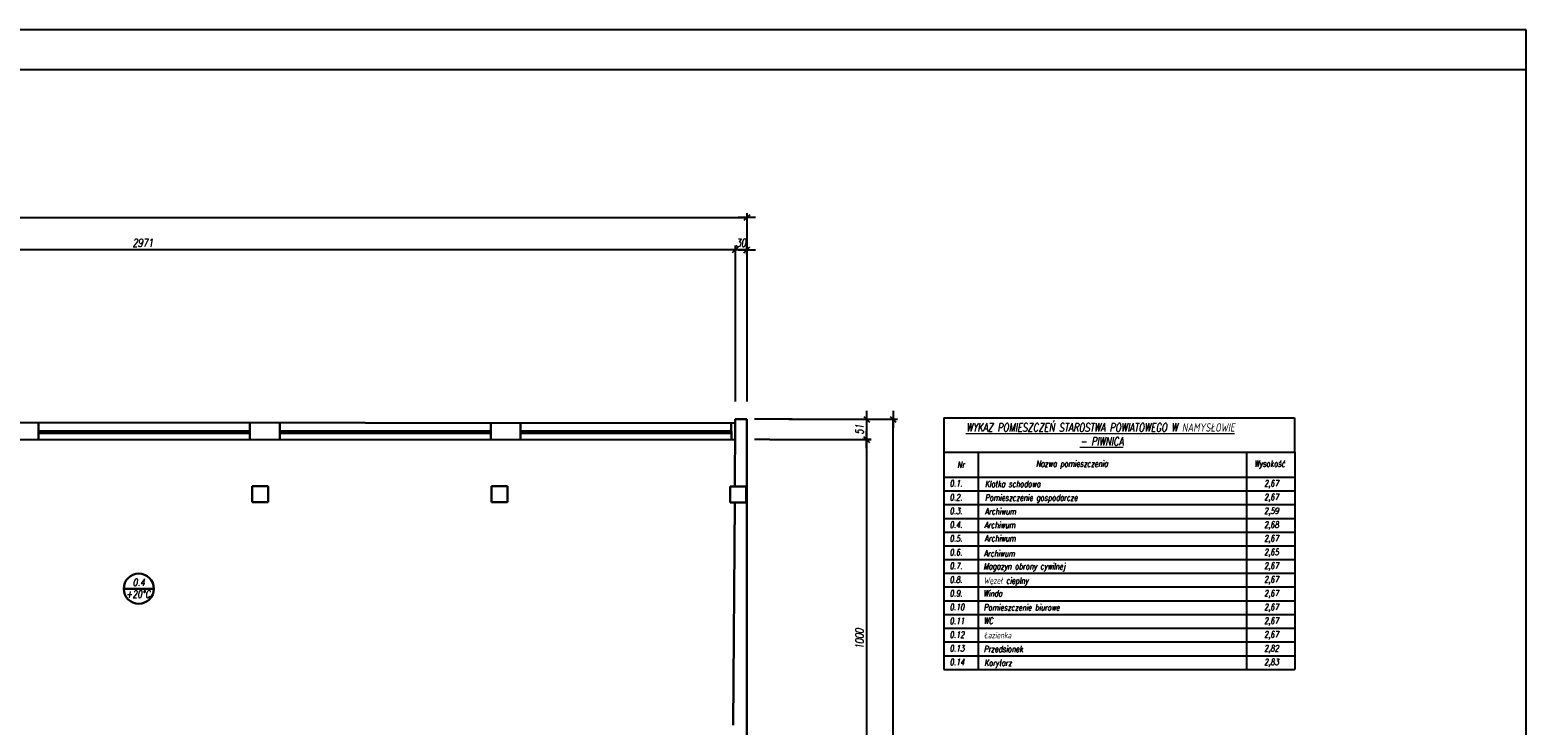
# Model space of a CAD drawing. Header units: inches. Extents: x 1464 to 9264, y -7670 to 9130.
# Tile 27 of 27: x 5512 to 9264, y 7387 to 9130. Entities that reach past the tile are written whole.
import ezdxf

# ---------------------------------------------------------------- set-up
doc = ezdxf.new("R2010")
doc.units = ezdxf.units.IN
doc.header["$MEASUREMENT"] = 0
for name, color, linetype, lineweight in [('BUDOWLANKA', 50, 'Continuous', 30), ('koncepcja opis', 130, 'Continuous', 13), ('opisy', 130, 'Continuous', 9)]:
    doc.layers.add(name, color=color, linetype=linetype, lineweight=lineweight)
doc.layers.add('RAMKA', color=3, linetype='Continuous')
doc.layers.add('wymiar', color=130, linetype='Continuous')
doc.styles.add('100-K-S', font='simplex.shx', dxfattribs={"width": 0.8, "oblique": 10, "height": 20})
doc.styles.add('standard 100', font='simplex.shx', dxfattribs={"width": 0.75, "oblique": 10, "height": 20})
doc.styles.add('standard 50', font='simplex.shx', dxfattribs={"width": 0.75, "oblique": 10, "height": 10})
doc.dimstyles.new('1 100', dxfattribs={"dimscale": 2, "dimtxt": 20, "dimasz": 0.9, "dimexe": 10, "dimexo": 35, "dimgap": 4, "dimtad": 1, "dimdec": 0, "dimrnd": 0.5, "dimtxsty": 'standard 100', "dimblk": 'zasieczka', "dimcen": 2.5, "dimdle": 25, "dimse1": 1, "dimse2": 1, "dimclrd": 256, "dimclre": 5, "dimclrt": 256, "dimadec": 5, "dimazin": 3, "dimtfac": 1, "dimtdec": 0, "dimtix": 1, "dimtmove": 0, "dimatfit": 3, "dimldrblk": 'CLOSEDBLANK', "dimfxl": 1, "dimlwd": -1, "dimlwe": 18, "dimarcsym": 0})

# ---------------------------------------------------------------- blocks, each defined once
blk = doc.blocks.new('zasieczka')
at = {"linetype": 'Continuous'}
for p, q in [((12, 0), (-12, 0)), ((4.1, 4.1), (-4.1, -4.1)), ((0, 6.2), (0, -6.2))]:
    blk.add_line(p, q, dxfattribs=at)
blk = doc.blocks.new('*D965')
at = {"layer": 'Defpoints', "color": 0}
for p in [(3996.2, 6969.1), (3966.8, 6918.1), (4296.6, 6918.1)]:
    blk.add_point(p, dxfattribs=at)
at = {"layer": 'wymiar'}
blk.add_line((4296.6, 6967.3), (4296.6, 6919.9), dxfattribs=at)
at = {"layer": 'wymiar', "xscale": 1.799999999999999, "yscale": 1.799999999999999, "zscale": 1.799999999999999}
for p, rotation in [((4296.6, 6969.1), 90), ((4296.6, 6918.1), 270)]:
    blk.add_blockref('zasieczka', p, dxfattribs=dict(at, rotation=rotation))
at = {"layer": 'wymiar', "insert": (4278.6, 6943.6), "char_height": 20, "attachment_point": 5, "rotation": 90, "style": 'standard 100'}
blk.add_mtext('51', dxfattribs=at)
blk = doc.blocks.new('_ClosedBlank')
at = {"color": 0, "linetype": 'ByBlock', "lineweight": -2}
for p, q in [((-1, 0.2), (0, 0)), ((-1, 0.2), (-1, -0.2)), ((0, 0), (-1, -0.2))]:
    blk.add_line(p, q, dxfattribs=at)
blk = doc.blocks.new('*D966')
at = {"layer": 'Defpoints', "color": 0}
for p in [(3966.8, 6918.1), (3959.5, 5918.7), (4296.6, 5918.7)]:
    blk.add_point(p, dxfattribs=at)
at = {"layer": 'wymiar'}
blk.add_line((4296.6, 6916.3), (4296.6, 5920.5), dxfattribs=at)
at = {"layer": 'wymiar', "xscale": 1.799999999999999, "yscale": 1.799999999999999, "zscale": 1.799999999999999}
for p, rotation in [((4296.6, 6918.1), 90), ((4296.6, 5918.7), 270)]:
    blk.add_blockref('zasieczka', p, dxfattribs=dict(at, rotation=rotation))
at = {"layer": 'wymiar', "insert": (4278.6, 6418.4), "char_height": 20, "attachment_point": 5, "rotation": 90, "style": 'standard 100'}
blk.add_mtext('1000', dxfattribs=at)
blk = doc.blocks.new('*D954')
at = {"layer": 'Defpoints', "color": 0}
for p in [(3922.2, 6969.1), (4362.8, 6969.1), (3922.2, 4794.8)]:
    blk.add_point(p, dxfattribs=at)
at = {"layer": 'wymiar'}
blk.add_line((4362.8, 4796.6), (4362.8, 6967.3), dxfattribs=at)
at = {"layer": 'wymiar', "xscale": 1.799999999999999, "yscale": 1.799999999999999, "zscale": 1.799999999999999}
for p, rotation in [((4362.8, 6969.1), 90), ((4362.8, 4794.8), 270)]:
    blk.add_blockref('zasieczka', p, dxfattribs=dict(at, rotation=rotation))
at = {"layer": 'wymiar', "insert": (4344.8, 5882), "char_height": 20, "attachment_point": 5, "rotation": 90, "style": 'standard 100'}
blk.add_mtext('2175', dxfattribs=at)
blk = doc.blocks.new('*D970')
at = {"layer": 'Defpoints', "color": 0}
for p in [(3966.8, 7393.9), (3996.2, 6969.1), (3966.8, 6918.1)]:
    blk.add_point(p, dxfattribs=at)
at = {"layer": 'wymiar'}
for p, q in [((3965, 7393.9), (3963.2, 7393.9)), ((3996.2, 7393.9), (3966.8, 7393.9)), ((3998, 7393.9), (3999.8, 7393.9))]:
    blk.add_line(p, q, dxfattribs=at)
at = {"layer": 'wymiar', "xscale": 1.799999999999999, "yscale": 1.799999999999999, "zscale": 1.799999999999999}
blk.add_blockref('zasieczka', (3966.8, 7393.9), dxfattribs=at)
at = {"layer": 'wymiar', "xscale": 1.799999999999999, "yscale": 1.799999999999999, "zscale": 1.799999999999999, "rotation": 180}
blk.add_blockref('zasieczka', (3996.2, 7393.9), dxfattribs=at)
at = {"layer": 'wymiar', "insert": (3981.5, 7411.9), "char_height": 20, "attachment_point": 5, "style": 'standard 100'}
blk.add_mtext('30', dxfattribs=at)
blk = doc.blocks.new('*D971')
at = {"layer": 'Defpoints', "color": 0}
for p in [(996, 7393.9), (996, 6917.5), (3966.8, 6918.1)]:
    blk.add_point(p, dxfattribs=at)
at = {"layer": 'wymiar'}
blk.add_line((3965, 7393.9), (997.8, 7393.9), dxfattribs=at)
at = {"layer": 'wymiar', "xscale": 1.799999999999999, "yscale": 1.799999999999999, "zscale": 1.799999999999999, "rotation": 180}
blk.add_blockref('zasieczka', (996, 7393.9), dxfattribs=at)
at = {"layer": 'wymiar', "xscale": 1.799999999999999, "yscale": 1.799999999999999, "zscale": 1.799999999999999}
blk.add_blockref('zasieczka', (3966.8, 7393.9), dxfattribs=at)
at = {"layer": 'wymiar', "insert": (2481.4, 7411.9), "char_height": 20, "attachment_point": 5, "style": 'standard 100'}
blk.add_mtext('2971', dxfattribs=at)
blk = doc.blocks.new('*D975')
at = {"layer": 'Defpoints', "color": 0}
for p in [(3996.2, 7474.9), (-257.1, 6968.2), (3996.2, 6969.1)]:
    blk.add_point(p, dxfattribs=at)
at = {"layer": 'wymiar'}
blk.add_line((-255.3, 7474.9), (3994.4, 7474.9), dxfattribs=at)
at = {"layer": 'wymiar', "xscale": 1.799999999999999, "yscale": 1.799999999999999, "zscale": 1.799999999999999, "rotation": 180}
blk.add_blockref('zasieczka', (-257.1, 7474.9), dxfattribs=at)
at = {"layer": 'wymiar', "xscale": 1.799999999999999, "yscale": 1.799999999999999, "zscale": 1.799999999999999}
blk.add_blockref('zasieczka', (3996.2, 7474.9), dxfattribs=at)
at = {"layer": 'wymiar', "insert": (1869.6, 7492.9), "char_height": 20, "attachment_point": 5, "style": 'standard 100'}
blk.add_mtext('4254', dxfattribs=at)
blk = doc.blocks.new('A$C36685AB7')
at = {"layer": 'BUDOWLANKA'}
for p, q in [((2826.7, 15815.8), (5816.8, 15814)), ((4069.4, 15815), (4069.4, 15772.1)), ((4599.2, 15793.6), (4599.2, 15814.7)), ((4599.2, 15814.7), (4599.2, 15772.2)), ((4675, 15772.2), (4675.1, 15814.7)), ((5203.9, 15793.4), (5203.9, 15814.3)), ((5203.9, 15814.3), (5204, 15772.3)), ((5278, 15793.3), (5278, 15814.3)), ((5278, 15814.3), (5278, 15772.3)), ((5807, 15793.3), (5807, 15814)), ((5807, 15814), (5807.1, 15772.4)), ((5816.8, 15814), (5815.8, 15655)), ((5846, 15823.5), (5816.8, 15823.5)), ((5816.8, 15823.5), (5816.8, 15814)), ((5846, 13649.1), (5846, 15823.5)), ((1634.9, 15771.6), (5816.6, 15772.5)), ((4069.4, 15793.6), (4599.2, 15793.6)), ((4069.4, 15788.6), (4599.2, 15788.6)), ((4675, 15793.5), (4675, 15772.2)), ((4675, 15793.4), (5203.9, 15793.4)), ((4675, 15788.4), (5203.9, 15788.4)), ((5278, 15793.3), (5807, 15793.3)), ((5278, 15788.3), (5807, 15788.3)), ((4645.3, 15655.8), (4605.3, 15655.8)), ((4605.3, 15655.8), (4605.3, 15615.8)), ((4645.3, 15615.8), (4645.3, 15655.8)), ((5245.9, 15655.8), (5205.9, 15655.8)), ((5205.9, 15655.8), (5205.9, 15615.8)), ((5245.9, 15615.8), (5245.9, 15655.8)), ((5844.5, 15655), (5804.5, 15655)), ((5804.5, 15655), (5804.5, 15615)), ((5844.5, 15615), (5844.5, 15655)), ((4605.3, 15615.8), (4645.3, 15615.8)), ((5205.9, 15615.8), (5245.9, 15615.8)), ((5804.5, 15615), (5844.5, 15615)), ((5815.6, 15615), (5812, 15056.7))]:
    blk.add_line(p, q, dxfattribs=at)
at = {"layer": 'koncepcja opis', "lineweight": -2}
for p, q in [((6339.6, 15826.9), (6566.4, 15826.9)), ((6339.6, 15826.9), (6339.6, 15740.6)), ((6566.4, 15826.9), (6961, 15826.9)), ((6961, 15826.9), (7219.7, 15826.9)), ((7219.7, 15826.9), (7219.7, 15740.6)), ((6339.6, 15740.6), (6425.8, 15740.6)), ((6339.6, 15740.6), (6339.6, 15678.5)), ((6425.8, 15740.6), (7099.1, 15740.6)), ((6425.8, 15740.6), (6425.8, 15678.5)), ((7081.7, 15740.6), (7219.7, 15740.6)), ((7099.1, 15740.6), (7219.8, 15740.6)), ((7099.1, 15740.6), (7099.1, 15678.5)), ((7219.8, 15740.6), (7219.8, 15678.5)), ((6339.6, 15678.5), (6425.8, 15678.5)), ((6339.6, 15678.5), (6339.6, 15644)), ((6425.8, 15678.5), (7099.1, 15678.5)), ((6425.8, 15678.5), (6425.8, 15644)), ((7099.1, 15678.5), (7219.8, 15678.5)), ((7099.1, 15678.5), (7099.1, 15644)), ((7219.8, 15678.5), (7219.8, 15644)), ((6339.6, 15644), (6425.8, 15644)), ((6339.6, 15644), (6339.6, 15609.5)), ((6339.6, 15609.5), (6425.8, 15609.5)), ((6339.6, 15609.5), (6339.6, 15575)), ((6425.8, 15644), (7099.1, 15644)), ((6425.8, 15644), (6425.8, 15609.5)), ((6425.8, 15609.5), (7099.1, 15609.5)), ((6425.8, 15609.5), (6425.8, 15575)), ((7099.1, 15644), (7219.8, 15644)), ((7099.1, 15644), (7099.1, 15609.5)), ((7099.1, 15609.5), (7219.8, 15609.5)), ((7099.1, 15609.5), (7099.1, 15575)), ((7219.8, 15644), (7219.8, 15575)), ((6339.6, 15575), (6425.8, 15575)), ((6339.6, 15575), (6339.6, 15540.5)), ((6425.8, 15575), (7099.1, 15575)), ((6425.8, 15575), (6425.8, 15540.5)), ((7099.1, 15575), (7219.8, 15575)), ((7099.1, 15575), (7099.1, 15540.5)), ((7219.8, 15575), (7219.8, 15540.5)), ((6339.6, 15540.5), (6425.8, 15540.5)), ((6339.6, 15540.5), (6339.6, 15471.9)), ((6425.8, 15540.5), (7099.1, 15540.5)), ((6425.8, 15540.5), (6425.8, 15471.9)), ((7099.1, 15540.5), (7219.8, 15540.5)), ((7099.1, 15540.5), (7099.1, 15471.9)), ((7219.8, 15540.5), (7219.8, 15471.9)), ((6339.6, 15506), (6425.8, 15506)), ((6425.8, 15506), (7099.1, 15506)), ((7099.1, 15506), (7219.8, 15506)), ((6339.6, 15471.9), (6339.6, 15437.4)), ((6339.6, 15471.9), (6425.8, 15471.9)), ((6425.8, 15471.9), (6425.8, 15437.4)), ((6425.8, 15471.9), (7099.1, 15471.9)), ((7099.1, 15471.9), (7099.1, 15437.4)), ((7099.1, 15471.9), (7219.8, 15471.9)), ((7219.8, 15471.9), (7219.8, 15437.4)), ((6339.6, 15437.4), (6425.8, 15437.4)), ((6339.6, 15437.4), (6339.6, 15402.9)), ((6425.8, 15437.4), (7099.1, 15437.4)), ((6425.8, 15437.4), (6425.8, 15402.9)), ((7099.1, 15437.4), (7219.8, 15437.4)), ((7099.1, 15437.4), (7099.1, 15402.9)), ((7219.8, 15437.4), (7219.8, 15368.4)), ((6339.6, 15402.9), (6425.8, 15402.9)), ((6339.6, 15402.9), (6339.6, 15368.4)), ((6425.8, 15402.9), (7099.1, 15402.9)), ((6425.8, 15402.9), (6425.8, 15195.9)), ((7099.1, 15402.9), (7219.8, 15402.9)), ((7099.1, 15402.9), (7099.1, 15195.9)), ((6339.6, 15368.4), (6425.8, 15368.4)), ((6339.6, 15368.4), (6339.6, 15195.9)), ((6425.8, 15368.4), (7099.1, 15368.4)), ((7099.1, 15368.4), (7219.8, 15368.4)), ((7219.8, 15368.4), (7219.8, 15195.9)), ((6339.6, 15333.9), (6425.8, 15333.9)), ((6425.8, 15333.9), (7099.1, 15333.9)), ((7099.1, 15333.9), (7219.8, 15333.9)), ((6339.6, 15299.4), (6425.8, 15299.4)), ((6339.6, 15299.4), (7099.1, 15299.4)), ((7052.6, 15299.4), (7219.8, 15299.4)), ((6339.6, 15264.9), (6425.8, 15264.9)), ((6425.8, 15264.9), (7099.1, 15264.9)), ((7099.1, 15264.9), (7219.8, 15264.9)), ((6339.6, 15230.4), (6425.8, 15230.4)), ((6339.6, 15195.9), (6425.8, 15195.9)), ((6425.8, 15230.4), (7099.1, 15230.4)), ((6425.8, 15195.9), (7099.1, 15195.9)), ((7099.1, 15230.4), (7219.8, 15230.4)), ((7099.1, 15195.9), (7219.8, 15195.9))]:
    blk.add_line(p, q, dxfattribs=at)
at = {"layer": 'opisy', "lineweight": 30}
blk.add_line((4358.9, 15398.5), (4283.3, 15398.5), dxfattribs=at)
blk.add_circle((4321.1, 15398.5), 37.8, dxfattribs=at)
at = {"layer": 'RAMKA'}
for p, q in [((7800, 16800), (0, 16800)), ((7800, 12600), (7800, 16800)), ((7800, 16700), (0, 16700))]:
    blk.add_line(p, q, dxfattribs=at)
at = {"layer": 'wymiar'}
for p, q in [((5846, 16329.3), (5846, 15867.9)), ((5816.6, 16248.2), (5816.6, 15867.9)), ((5959.3, 15823.5), (5864.8, 15823.5)), ((5950.9, 15823.5), (6223.8, 15823.5)), ((5903.9, 15772.5), (5864.8, 15772.5)), ((5903.9, 15772.5), (6146.3, 15772.5))]:
    blk.add_line(p, q, dxfattribs=at)
at = {"layer": 'koncepcja opis', "oblique": 10, "width": 0.738606}
for s, height, style, p in [('%%UWYKAZ POMIESZCZEŃ STAROSTWA POWIATOWEGO W NAMYSŁOWIE', 21.019, 'standard 100', (6396.1, 15792.4)), ('%%U- PIWNICA', 21.019, 'standard 100', (6681.4, 15757.5)), ('Nazwa pomieszczenia', 15.764, 'standard 50', (6570.9, 15704.4)), ('Wysokość', 15.76, 'standard 50', (7118.3, 15704.4)), ('Nr', 15.76, 'standard 50', (6373.5, 15701.8)), ('0.1.', 15.76, 'standard 50', (6354.6, 15654.6)), ('Klatka schodowa', 15.764, 'standard 50', (6443.1, 15653.5)), ('2,67', 15.76, 'standard 50', (7143, 15655)), ('0.2.     ', 15.76, 'standard 50', (6354.6, 15620.1)), ('Pomieszczenie gospodarcze', 15.764, 'standard 50', (6443.1, 15619)), ('2,67', 15.76, 'standard 50', (7143, 15620.5)), ('0.3.', 15.76, 'standard 50', (6354.6, 15585.6)), ('Archiwum', 15.76, 'standard 50', (6443.1, 15584.5)), ('2,59', 15.76, 'standard 50', (7143, 15586)), ('0.4.', 15.76, 'standard 50', (6354.6, 15551.1)), ('Archiwum', 15.76, 'standard 50', (6441.6, 15550.4)), ('Archiwum', 15.76, 'standard 50', (6442.3, 15517)), ('2,68', 15.76, 'standard 50', (7143, 15551.5)), ('2,67', 15.76, 'standard 50', (7143, 15517)), ('0.5.', 15.76, 'standard 50', (6354.6, 15516.6)), ('0.6.', 15.76, 'standard 50', (6354.6, 15482.1)), ('Archiwum', 15.76, 'standard 50', (6440.3, 15479.1)), ('2,65', 15.76, 'standard 50', (7143, 15482.5)), ('0.7.', 15.76, 'standard 50', (6354.6, 15448)), ('Magazyn obrony cywilnej', 15.764, 'standard 50', (6439.3, 15447)), ('2,67', 15.76, 'standard 50', (7143, 15448.4)), ('0.8.', 15.76, 'standard 50', (6354.6, 15413.5)), ('Węzeł cieplny', 15.764, 'standard 50', (6440.4, 15411)), ('2,67', 15.76, 'standard 50', (7143, 15413.9)), ('0.9.', 15.76, 'standard 50', (6354.6, 15379)), ('Winda', 15.76, 'standard 50', (6439.2, 15378.7)), ('2,67', 15.76, 'standard 50', (7143, 15379.4)), ('0.10', 15.76, 'standard 50', (6354.6, 15344.5)), ('Pomieszczenie biurowe', 15.764, 'standard 50', (6439.9, 15343.6)), ('2,67', 15.76, 'standard 50', (7143, 15344.9)), ('0.11', 15.76, 'standard 50', (6354.6, 15310)), ('WC', 15.76, 'standard 50', (6439.9, 15310.2)), ('2,67', 15.76, 'standard 50', (7143, 15310.4)), ('0.12', 15.76, 'standard 50', (6354.6, 15275.5)), ('Łazienka', 15.76, 'standard 50', (6441.2, 15274)), ('2,67', 15.76, 'standard 50', (7143, 15275.9)), ('0.13', 15.76, 'standard 50', (6354.6, 15241)), ('Przedsionek', 15.764, 'standard 50', (6440.2, 15239.6)), ('2,82', 15.76, 'standard 50', (7143, 15241.4)), ('0.14', 15.76, 'standard 50', (6354.6, 15206.5)), ('Korytarz', 15.76, 'standard 50', (6441.6, 15204.9)), ('2,83', 15.76, 'standard 50', (7143, 15206.9))]:
    blk.add_text(s, height=height, dxfattribs=dict(at, style=style)).set_placement(p)
at = {"layer": 'opisy', "lineweight": 30, "char_height": 18, "style": '100-K-S'}
for s, insert, width, attachment_point in [('0.4', (4321.3, 15414.5), 69.174, 5), ('{\\Fsimplex|c128;+\\Fsimplex.shx|c0;20\\Fsimplex|c128;°C}', (4288.9, 15394), 67.166, 1)]:
    blk.add_mtext(s, dxfattribs=dict(at, insert=insert, width=width, attachment_point=attachment_point))
at = {"layer": 'wymiar'}
for base, p1, p2, picture, middle in [((5846, 16329.3), (1592.6, 15822.5), (5846, 15823.5), '*D975', (3719.3, 16347.3)), ((5816.6, 16248.2), (5846, 15823.5), (5816.6, 15772.5), '*D970', (5831.3, 16266.2))]:
    dim = blk.add_linear_dim(base=base, p1=p1, p2=p2, dimstyle='1 100', dxfattribs=at)
    dim.commit()
    dim.dimension.update_dxf_attribs({"geometry": picture, "text_midpoint": middle, "insert": (1849.7, 8854.3)})
dim = blk.add_linear_dim(base=(2845.7, 16248.2), p1=(5816.6, 15772.5), p2=(2845.7, 15771.9), dimstyle='1 100', override={"dimtmove": 1}, dxfattribs=at)
dim.commit()
dim.dimension.update_dxf_attribs({"geometry": '*D971', "text_midpoint": (4331.1, 16266.2), "insert": (1849.7, 8854.3)})
for base, p1, p2, picture, middle in [((6212.5, 15823.5), (5771.9, 13649.1), (5771.9, 15823.5), '*D954', (6194.5, 14736.3)), ((6146.3, 15772.5), (5846, 15823.5), (5816.6, 15772.5), '*D965', (6128.3, 15798))]:
    dim = blk.add_linear_dim(base=base, p1=p1, p2=p2, angle=90, dimstyle='1 100', dxfattribs=at)
    dim.commit()
    dim.dimension.update_dxf_attribs({"geometry": picture, "text_midpoint": middle, "insert": (1849.7, 8854.3)})
dim = blk.add_linear_dim(base=(6146.2835, 14773.0289), p1=(5816.556, 15772.4515), p2=(5809.174, 14773.0289), angle=90, dimstyle='1 100', override={"dimtmove": 1}, dxfattribs=at)
dim.commit()
dim.dimension.update_dxf_attribs({"geometry": '*D966', "text_midpoint": (6128.2835, 15272.7402), "insert": (1849.7163, 8854.3429)})

msp = doc.modelspace()

# ---------------------------------------------------------------- block references
msp.add_blockref('A$C36685AB7', (1464.1, -7669.9))

doc.saveas('drawing.dxf')
